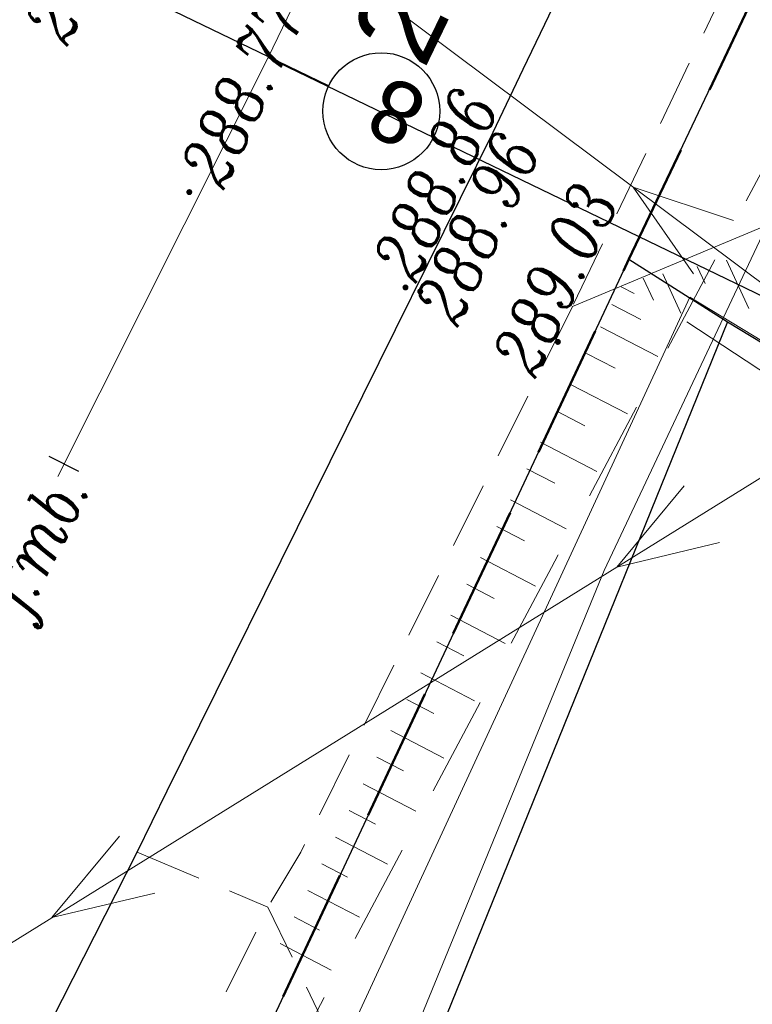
# Model space of a CAD drawing. Header units: metres. Extents: x -1 to 7476305, y 0 to 5497191.
# Tile 75 of 115: x 7475201 to 7475212, y 5496934 to 5496948. Entities that reach past the tile are written whole.
import ezdxf

# ---------------------------------------------------------------- set-up
doc = ezdxf.new("R2010")
doc.units = ezdxf.units.M
for name, pattern in [('420-500', [1.5, 1, -0.5]), ('ACAD_ISO04W100', [30, 24, -3, 0, -3]), ('EGBO02-500', [2.5, 1.5, -1]), ('KTCR02-500', [1.5, 1, -0.5])]:
    doc.linetypes.add(name, pattern=pattern)
for name, color, linetype, lineweight, true_color in [('BUBZ01_1', 7, 'Continuous', 5, 0x0a0909), ('EGBD03', 7, 'Continuous', 5, 0x0a0909), ('EGBO02', 7, 'Continuous', 5, 0x0a0909), ('KTCR02', 7, 'Continuous', 5, 0x0a0909), ('KTKR01', 7, 'Continuous', 5, 0x0a0909), ('KTOK05_01', 7, 'Continuous', 5, 0x0a0909), ('RTPW01', 7, 'Continuous', 5, 0x0a0909), ('RTPW02', 7, 'Continuous', 5, 0x0a0909), ('suepnn', 7, 'Continuous', 5, 0x0a0909), ('SUPG_01', 7, 'Continuous', 5, 0x0a0909)]:
    doc.layers.add(name, color=color, linetype=linetype, lineweight=lineweight, true_color=true_color)
for name, color, linetype in [('C-DROGI-SYTUACJA', 7, 'Continuous'), ('C-DROGI-SYTUACJA-ETYKIETY', 7, 'Continuous'), ('D_Granice pasa drogowego', 30, '420-500'), ('S-5_wymiary', 6, 'Continuous')]:
    doc.layers.add(name, color=color, linetype=linetype)
doc.layers.add('S-5_opis_poprzeczka', color=7, linetype='Continuous', lineweight=25)
doc.styles.add('! rom po 1.8mm', font='calibri.ttf', dxfattribs={"height": 0.9})
doc.styles.add('romans_pochyl', font='calibri.ttf', dxfattribs={"height": 0.75})
doc.styles.add('Style-ITALIC_1250', font='ITALIC_1250.shx')
doc.linetypes.add('KTOK05_01-500', pattern='A,3.75,[13,dgnlstyle-rozp_2015.shx,S=0.002778,R=0,X=0,Y=0],3.75', length=7.5)
doc.dimstyles.new('! 500', dxfattribs={"dimscale": 5, "dimtxt": 0.9, "dimasz": 0.18, "dimexe": 0.08, "dimexo": 0.04, "dimgap": 0.07, "dimtad": 1, "dimzin": 1, "dimtxsty": '! rom po 1.8mm', "dimcen": 0.09, "dimclrd": 256, "dimclre": 256, "dimclrt": 256, "dimazin": 1, "dimtfac": 1, "dimtix": 1, "dimtmove": 1, "dimatfit": 1, "dimfxl": 0.2, "dimlwd": -1, "dimlwe": -1, "dimarcsym": 0})

# ---------------------------------------------------------------- blocks, each defined once
blk = doc.blocks.new('RTPW02')
at = {"layer": 'RTPW02', "linetype": 'Continuous', "lineweight": 13, "true_color": 0x0a0909}
h = blk.add_hatch(color=18, dxfattribs=at)
edge = h.paths.add_edge_path()
edge.add_arc((0, 0), 0.045, 0, 360)
blk = doc.blocks.new('MDCP_klauzula')
at = {"layer": 'BUBZ01_1', "color": 252, "linetype": 'Continuous', "lineweight": 18}
for p, q in [((7475211.124, 5496944.312), (7475211.005, 5496944.568)), ((7475211.782, 5496943.939), (7475211.446, 5496944.663)), ((7475210.764, 5496943.868), (7475210.491, 5496944.457)), ((7475210.064, 5496944.162), (7475209.869, 5496944.263)), ((7475210.35, 5496944.063), (7475210.197, 5496944.393)), ((7475210.163, 5496943.774), (7475209.731, 5496943.998)), ((7475210.418, 5496943.219), (7475209.558, 5496943.666)), ((7475209.779, 5496943.045), (7475209.351, 5496943.267)), ((7475209.961, 5496942.36), (7475209.11, 5496942.802)), ((7475209.326, 5496942.184), (7475208.903, 5496942.404)), ((7475209.503, 5496941.501), (7475208.661, 5496941.939)), ((7475208.873, 5496941.323), (7475208.454, 5496941.54)), ((7475209.045, 5496940.643), (7475208.213, 5496941.075)), ((7475208.42, 5496940.461), (7475208.006, 5496940.677)), ((7475208.588, 5496939.784), (7475207.764, 5496940.212)), ((7475207.967, 5496939.6), (7475207.557, 5496939.813)), ((7475208.13, 5496938.925), (7475207.316, 5496939.348)), ((7475207.514, 5496938.739), (7475207.109, 5496938.949)), ((7475207.673, 5496938.066), (7475206.867, 5496938.484)), ((7475207.061, 5496937.878), (7475206.66, 5496938.086)), ((7475207.215, 5496937.207), (7475206.419, 5496937.621)), ((7475206.608, 5496937.017), (7475206.212, 5496937.222)), ((7475206.793, 5496936.415), (7475206.005, 5496936.824)), ((7475206.189, 5496936.222), (7475205.798, 5496936.425)), ((7475206.37, 5496935.622), (7475205.591, 5496936.027)), ((7475205.771, 5496935.427), (7475205.384, 5496935.628)), ((7475205.948, 5496934.829), (7475205.177, 5496935.23)), ((7475205.353, 5496934.632), (7475204.97, 5496934.831)), ((7475205.525, 5496934.036), (7475204.763, 5496934.433))]:
    blk.add_line(p, q, dxfattribs=at)
at = {"layer": 'EGBD03', "color": 96, "linetype": 'Continuous', "lineweight": 30}
blk.add_line((7475211.46, 5496943.74), (7475238.18, 5496927.474), dxfattribs=at)
at = {"layer": 'EGBD03', "color": 96, "linetype": 'Continuous', "lineweight": 30, "flags": 128}
for points in [[(7475209.984, 5496944.676), (7475224.229, 5496974.661), (7475226.2, 5496973.55), (7475250.869, 5496957.577)], [(7475209.984, 5496944.676), (7475202.904, 5496929.586), (7475189.457, 5496903.989), (7475168.549, 5496875.377)], [(7475209.984, 5496944.676), (7475211.46, 5496943.74), (7475205.18, 5496928.25), (7475201.72, 5496920.15)]]:
    blk.add_lwpolyline(points, dxfattribs=at)
at = {"layer": 'EGBO02', "color": 252, "linetype": 'EGBO02-500', "lineweight": 18}
blk.add_line((7475210.851, 5496943.738), (7475237.453, 5496926.335), dxfattribs=at)
at = {"layer": 'EGBO02', "color": 252, "linetype": 'EGBO02-500', "lineweight": 18, "flags": 128}
blk.add_lwpolyline([(7475310.722, 5497088.786), (7475293.365, 5497073.57), (7475280.887, 5497061.635), (7475269.087, 5497050.145), (7475260.656, 5497040.742), (7475252.665, 5497026.697), (7475247.491, 5497016.342), (7475242.529, 5497005.703), (7475231.803, 5496984.157), (7475223.059, 5496966.836), (7475208.823, 5496940.062), (7475188.311, 5496901.265), (7475181.318, 5496888.389), (7475171.576, 5496875.579), (7475162.425, 5496863.399)], dxfattribs=at)
at = {"layer": 'KTCR02', "color": 252, "linetype": 'KTCR02-500', "lineweight": 18}
for p, q in [((7475223.88, 5496974.65), (7475209.14, 5496943.97)), ((7475202.62, 5496935.8), (7475204.58, 5496934.98)), ((7475205.59, 5496932.88), (7475204.58, 5496934.98))]:
    blk.add_line(p, q, dxfattribs=at)
at = {"layer": 'KTCR02', "color": 252, "linetype": 'KTCR02-500', "lineweight": 18, "flags": 128}
blk.add_lwpolyline([(7475209.14, 5496943.97), (7475205.07, 5496935.8), (7475204.58, 5496934.98), (7475201.37, 5496928.46), (7475198.13, 5496922.36), (7475195.39, 5496917.42), (7475191.97, 5496911.69), (7475189.25, 5496907.19), (7475186.53, 5496902.76), (7475184.12, 5496898.81), (7475182.64, 5496896.67), (7475180.82, 5496893.91), (7475178.64, 5496890.64), (7475176.66, 5496887.79), (7475173.54, 5496883.62), (7475171.12, 5496880.23), (7475169.48, 5496878.01)], dxfattribs=at)
at = {"layer": 'KTKR01', "color": 252, "linetype": 'Continuous', "lineweight": 18, "flags": 128}
for points in [[(7475176.64, 5496891.72), (7475181.15, 5496898.4), (7475182.26, 5496900.04), (7475184.65, 5496903.86), (7475187.23, 5496908.09), (7475190.14, 5496912.87), (7475193.32, 5496918.41), (7475196.11, 5496923.38), (7475199.4, 5496929.56), (7475199.9, 5496930.46), (7475202.62, 5496935.8), (7475203.07, 5496936.72), (7475207.95, 5496946.58), (7475208.4, 5496947.52), (7475211.88, 5496954.75)], [(7475222.21, 5496939.27), (7475213.89, 5496944.57), (7475212.47, 5496945.36), (7475209.14, 5496943.97)]]:
    blk.add_lwpolyline(points, dxfattribs=at)
at = {"layer": 'KTOK05_01', "color": 252, "linetype": 'KTOK05_01-500', "lineweight": 18, "flags": 128}
blk.add_lwpolyline([(7475205.717, 5496932.905), (7475210.894, 5496944.111), (7475221.331, 5496937.783), (7475238.196, 5496927.5)], dxfattribs=at)
at = {"layer": 'suepnn', "color": 1, "linetype": 'Continuous', "lineweight": 13, "true_color": 0xfa0000}
for q in [(7475186.327, 5496963.504), (7475175.258, 5496918.637)]:
    blk.add_line((7475214.092, 5496942.731), q, dxfattribs=at)
at = {"layer": 'suepnn', "color": 1, "linetype": 'Continuous', "lineweight": 13, "true_color": 0xfa0000, "flags": 128}
for points in [[(7475210.95, 5496944.457), (7475210.048, 5496945.756), (7475211.549, 5496945.258)], [(7475211.339, 5496940.435), (7475209.801, 5496940.069), (7475210.812, 5496941.284)], [(7475202.884, 5496935.189), (7475201.346, 5496934.823), (7475202.357, 5496936.039)]]:
    blk.add_lwpolyline(points, dxfattribs=at)
at = {"layer": 'SUPG_01', "color": 52, "linetype": 'Continuous', "lineweight": 13, "true_color": 0xbebf00, "flags": 128}
blk.add_lwpolyline([(7475219.985, 5496961.641), (7475214.723, 5496950.856), (7475209.612, 5496940.016), (7475205.056, 5496928.915), (7475199.539, 5496918.258), (7475199.04, 5496917.21), (7475193.423, 5496906.606), (7475187.57, 5496896.13), (7475187.32, 5496895.83), (7475187.01, 5496895.53), (7475180.2, 5496889.69), (7475179.89, 5496889.45), (7475179.67, 5496889.14), (7475177.102, 5496885.735), (7475170.43, 5496876.96), (7475169.85, 5496876.174), (7475164.127, 5496868.437), (7475162.714, 5496866.527), (7475155.215, 5496857.159), (7475147.476, 5496847.987), (7475139.24, 5496839.26), (7475130.46, 5496831.08), (7475122.42, 5496824.12)], dxfattribs=at)
at = {"layer": 'RTPW02', "color": 252, "linetype": 'Continuous', "lineweight": 18}
for p in [(7475203.402, 5496945.681), (7475206.639, 5496944.254), (7475206.86, 5496944.194), (7475208.921, 5496943.439)]:
    blk.add_blockref('RTPW02', p, dxfattribs=at)
at = {"layer": 'KTKR01', "color": 252, "linetype": 'Continuous', "lineweight": 18, "style": 'Style-ITALIC_1250', "width": 0.8}
blk.add_text('j.mb.', height=0.75, rotation=63.6679, dxfattribs=at).set_placement((7475200.96, 5496939.297))
at = {"layer": 'RTPW02', "color": 252, "linetype": 'Continuous', "lineweight": 18, "style": 'Style-ITALIC_1250', "width": 0.8}
for s, p in [('288.63', (7475201.57, 5496947.848)), ('288.77', (7475203.912, 5496945.695)), ('288.86', (7475206.792, 5496944.298)), ('288.96', (7475207.417, 5496943.643)), ('289.03', (7475208.581, 5496942.872))]:
    blk.add_text(s, height=0.75, rotation=64.7733, dxfattribs=at).set_placement(p)
blk = doc.blocks.new('*D181')
at = {"layer": 'Defpoints', "color": 0, "lineweight": 30, "transparency": 16777216}
for p in [(7475220.296, 5496993.255, 288.171), (7475178.57, 5496950.364), (7475195.579, 5496942.14, 288.826)]:
    blk.add_point(p, dxfattribs=at)
at = {"layer": 'RTPW01', "transparency": 16777216}
for p, q in [((7475203.279, 5497001.464), (7475178.578, 5496950.381)), ((7475220.292, 5496993.257), (7475203.279, 5497001.483)), ((7475195.576, 5496942.141), (7475178.563, 5496950.368))]:
    blk.add_line(p, q, dxfattribs=at)
at = {"layer": 'RTPW01', "lineweight": 30, "transparency": 16777216}
for points in [[(7475203.276, 5497001.465), (7475203.281, 5497001.462), (7475203.287, 5497001.48)], [(7475178.575, 5496950.382), (7475178.581, 5496950.379), (7475178.57, 5496950.364)]]:
    blk.add_solid(points, dxfattribs=at)
at = {"layer": 'RTPW01', "lineweight": 30, "transparency": 16777216, "insert": (7475189.718, 5496976.507), "char_height": 0.9, "attachment_point": 5, "rotation": 64.1943, "style": '! rom po 1.8mm'}
blk.add_mtext('proj. umocnienie palisadami betonowymi 14x28x120\\P57,0 m', dxfattribs=at)
blk = doc.blocks.new('AeccTickLine')
at = {"color": 0, "linetype": 'ByBlock', "lineweight": -2}
blk.add_line((0, 1), (0, -1), dxfattribs=at)
blk = doc.blocks.new('kolo')
at = {"layer": 'S-5_wymiary'}
blk.add_circle((-0.91, 0), 0.91, dxfattribs=at)

msp = doc.modelspace()

# ---------------------------------------------------------------- linework, layer by layer
at = {"layer": 'D_Granice pasa drogowego', "lineweight": 50, "ltscale": 2, "flags": 128}
msp.add_lwpolyline([(7474871.194, 5496602.021), (7474875.844, 5496605.985), (7474886.51, 5496614.328), (7474893.187, 5496619.551), (7474906.364, 5496629.859), (7474908.002, 5496630.38), (7474914.804, 5496638.74), (7474928.905, 5496651.777), (7474946.406, 5496669.552), (7474957.321, 5496680.639), (7474994.148, 5496718.045), (7475014.642, 5496738.841), (7475028.014, 5496750.844), (7475033.755, 5496755.998), (7475037.841, 5496759.479), (7475046.672, 5496767.002), (7475050.423, 5496770.198), (7475056.626, 5496775.2), (7475065.197, 5496781.478), (7475069.506, 5496784.668), (7475083.953, 5496795.64), (7475091.313, 5496801.229), (7475097.69, 5496806.073), (7475103.398, 5496810.407), (7475110.576, 5496816.081), (7475114.68, 5496819.326), (7475120.064, 5496824.042), (7475130.991, 5496833.37), (7475144.36, 5496846.35), (7475159.914, 5496864.742), (7475165.321, 5496871.433), (7475168.549, 5496875.377), (7475175.09, 5496884.328), (7475189.457, 5496903.989), (7475193.179, 5496911.075), (7475198.108, 5496920.456), (7475202.904, 5496929.586), (7475209.984, 5496944.676), (7475224.229, 5496974.661), (7475228.871, 5496985.456), (7475234.774, 5496999.181), (7475235.211, 5497000), (7475244.883, 5497018.143), (7475247.158, 5497021.622), (7475253.509, 5497032.362), (7475263.655, 5497046.357), (7475275.03, 5497059.7), (7475278.404, 5497063.267), (7475280.249, 5497065.127), (7475283.737, 5497068.192), (7475289.77, 5497074.68), (7475292.049, 5497076.649), (7475298.288, 5497082.039), (7475318.081, 5497097.784), (7475318.6, 5497101.12), (7475308.342, 5497109.277), (7475299.764, 5497105.915), (7475300.031, 5497102.685), (7475290.434, 5497094.878), (7475285.765, 5497091.08), (7475277.631, 5497083.259), (7475263.588, 5497069.572), (7475259.571, 5497065.54), (7475255.16, 5497060.7), (7475248.447, 5497051.193), (7475241.071, 5497040.575), (7475236.851, 5497034.5), (7475232.87, 5497026.192), (7475228.603, 5497017.286), (7475222.129, 5497003.773), (7475221.6, 5497002.67), (7475223.058, 5497002.07), (7475222.491, 5496999.056), (7475222.104, 5496998.239), (7475217.488, 5496988.479), (7475214.662, 5496982.503), (7475211.997, 5496976.871), (7475210.402, 5496973.497), (7475207.108, 5496966.534), (7475200.594, 5496952.761), (7475195.041, 5496942.357), (7475186.706, 5496926.741), (7475181.863, 5496917.665), (7475180.812, 5496915.697), (7475174.258, 5496906.159), (7475161.354, 5496887.311), (7475156.287, 5496881.059), (7475137.148, 5496857.357), (7475129.378, 5496848.794), (7475126.377, 5496845.473), (7475122.357, 5496841.906), (7475113.346, 5496833.897), (7475108.201, 5496829.327), (7475103.572, 5496825.562), (7475101.251, 5496823.675), (7475097.151, 5496820.343), (7475092.412, 5496817.061), (7475083.189, 5496810.712), (7475063.35, 5496796.429), (7475055.25, 5496790.597), (7475035.25, 5496773.04), (7475032.26, 5496770.67), (7475010.572, 5496750.962), (7475002.025, 5496743.149), (7474993.311, 5496735.182), (7474991.33, 5496733.29), (7474987.11, 5496729.262), (7474981.728, 5496724.125), (7474978.688, 5496721.224), (7474975.041, 5496717.744), (7474967.615, 5496710.352), (7474955.357, 5496698.026), (7474948.808, 5496691.442), (7474943.173, 5496685.776), (7474941.426, 5496684.019), (7474940.056, 5496682.642), (7474939.655, 5496682.287), (7474931.483, 5496675.053), (7474923.147, 5496667.674), (7474919.881, 5496664.783), (7474908.976, 5496655.13), (7474905.9, 5496652.407), (7474901.86, 5496653.48)], dxfattribs=at)

# ---------------------------------------------------------------- dimensions: what is measured, and where the dimension line sits
at = {"layer": 'RTPW01', "color": 18, "lineweight": 30, "true_color": 0x000000}
dim = msp.add_aligned_dim(p1=(7475220.296, 5496993.255, 288.171), p2=(7475195.579, 5496942.14, 288.826), distance=-18.893, text='proj. umocnienie palisadami betonowymi 14x28x120\\P57,0 m', dimstyle='! 500', override={"dimscale": 0.1}, dxfattribs=at)
dim.commit()
dim.dimension.update_dxf_attribs({"geometry": '*D181', "text_midpoint": (7475189.718, 5496976.507)})

# ---------------------------------------------------------------- next in the draw order: block references
msp.add_blockref('MDCP_klauzula', (0, 0), dxfattribs=at)

# ---------------------------------------------------------------- next in the draw order: linework, layer by layer
at = {"layer": 'C-DROGI-SYTUACJA', "color": 1, "linetype": 'ACAD_ISO04W100', "lineweight": 15, "ltscale": 0.5, "flags": 128}
msp.add_lwpolyline([(7475254.845, 5497046.208), (7475248.193, 5497035.955), (7475236.767, 5497014.427), (7475204.581, 5496947.694), (7475194.212, 5496927.054), (7475192.33, 5496923.641)], dxfattribs=at)
at = {"layer": 'C-DROGI-SYTUACJA', "color": 7, "linetype": 'Continuous', "lineweight": 30}
msp.add_polyline3d([(7475176.64, 5496891.72, 289.163), (7475181.15, 5496898.4, 289.161), (7475182.26, 5496900.04, 289.171), (7475184.65, 5496903.86, 289.192), (7475187.23, 5496908.09, 289.143), (7475190.14, 5496912.87, 289.107), (7475193.32, 5496918.41, 289.132), (7475196.11, 5496923.38, 289.063), (7475199.4, 5496929.56, 288.99), (7475199.9, 5496930.46, 289.004), (7475202.62, 5496935.8, 288.99), (7475203.07, 5496936.72, 288.984), (7475207.95, 5496946.58, 288.838), (7475208.4, 5496947.52, 288.828), (7475211.88, 5496954.75, 288.758)], dxfattribs=at)
at = {"layer": 'C-DROGI-SYTUACJA-ETYKIETY', "color": 1, "linetype": 'Continuous', "lineweight": -3}
msp.add_line((7475204.581, 5496947.694), (7475240.609, 5496930.316), dxfattribs=at)
at = {"layer": 'S-5_opis_poprzeczka', "color": 7, "linetype": 'Continuous', "lineweight": 25}
msp.add_lwpolyline([(7475205.488, 5496947.272), (7475204.587, 5496947.707), (7475195.58, 5496952.051)], dxfattribs=at)

# ---------------------------------------------------------------- next in the draw order: block references
at = {"layer": 'C-DROGI-SYTUACJA-ETYKIETY', "color": 7, "linetype": 'Continuous', "lineweight": 30, "xscale": 0.25, "yscale": 0.25, "zscale": 0.25, "rotation": 243.3271150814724}
msp.add_blockref('AeccTickLine', (7475201.525, 5496941.611), dxfattribs=at)
at = {"layer": 'S-5_opis_poprzeczka', "color": 7, "linetype": 'Continuous', "lineweight": 25, "xscale": 0.9614294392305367, "yscale": 0.9614294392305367, "zscale": 0.9614294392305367, "rotation": 154.251140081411}
msp.add_blockref('kolo', (7475205.488, 5496947.272), dxfattribs=at)

# ---------------------------------------------------------------- next in the draw order: texts
at = {"layer": 'C-DROGI-SYTUACJA-ETYKIETY', "color": 7, "linetype": 'Continuous', "lineweight": -3, "insert": (7475206.812, 5496950.162), "char_height": 1.25, "attachment_point": 2, "rotation": 64.2511}
msp.add_mtext('2+600', dxfattribs=at)
at = {"layer": 'S-5_opis_poprzeczka', "color": 7, "linetype": 'Continuous', "lineweight": 25, "insert": (7475207.027, 5496947.154), "char_height": 0.9, "attachment_point": 7, "rotation": 154.2511, "style": 'romans_pochyl'}
msp.add_mtext('{\\fCalibri|b0|i0|c238|p34;8}', dxfattribs=at)

doc.saveas('drawing.dxf')
